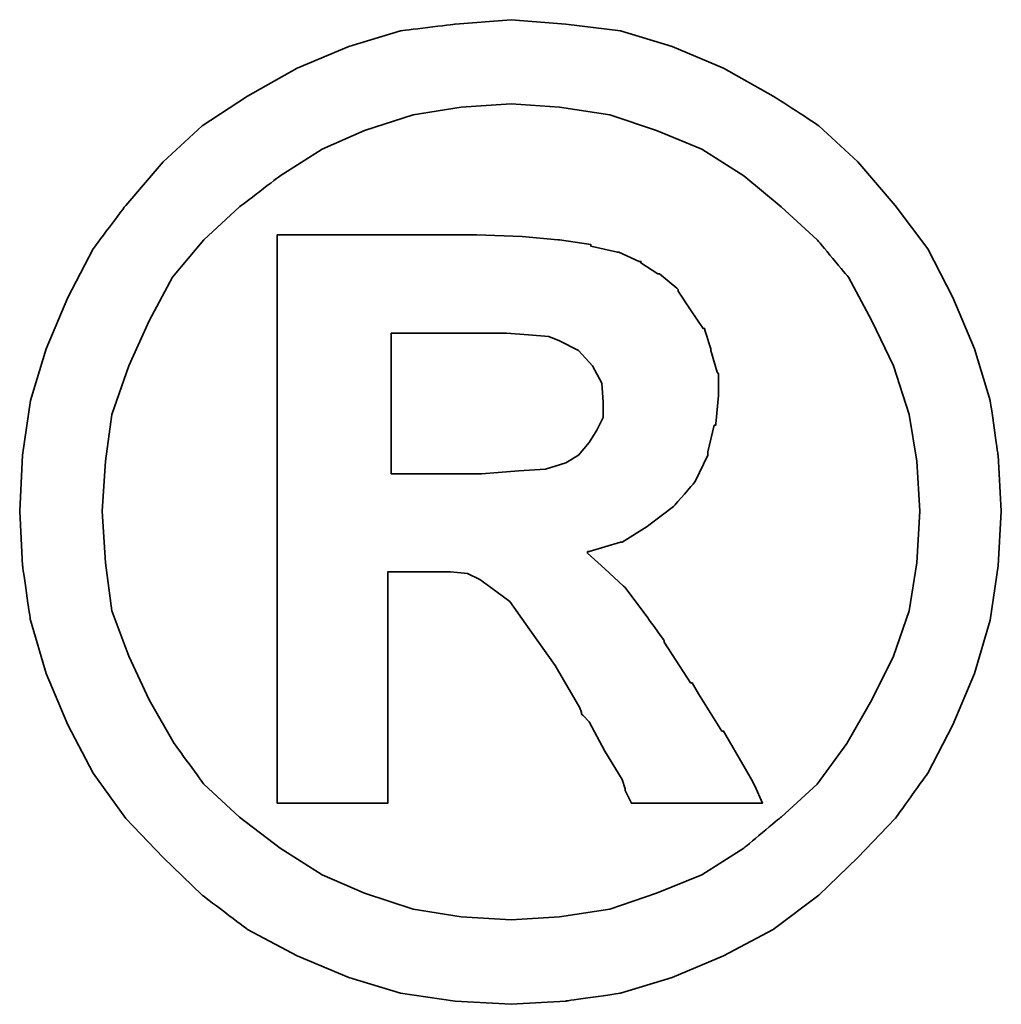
# Model space of a CAD drawing. Extents: x 0 to 906, y -19 to 705.
# Tile 53 of 55: x 259.52 to 260.7, y 101.32 to 102.5. Entities that reach past the tile are written whole.
import ezdxf

# ---------------------------------------------------------------- set-up
doc = ezdxf.new("R2010")
doc.units = 0
doc.header["$LTSCALE"] = 2
doc.header["$MEASUREMENT"] = 0
doc.layers.add('DIM', color=4, linetype='Continuous')
doc.layers.add('layer 1', color=7, linetype='Continuous')

# ---------------------------------------------------------------- blocks, each defined once
blk = doc.blocks.new('TBI MOTION logo(完整正式版)')
at = {"layer": 'layer 1', "color": 22, "lineweight": 35}
for points, knots in [([(81.20634, 4.98624), (81.20634, 4.98624), (81.18649, 5.32862), (81.18649, 5.32862), (81.18649, 5.32862), (81.18649, 5.32862), (81.13886, 5.66206), (81.13886, 5.66206), (81.13886, 5.66206), (81.13886, 5.66206), (81.04359, 5.97764), (81.04359, 5.97764), (81.04359, 5.97764), (81.04359, 5.97764), (80.91061, 6.29124), (80.91061, 6.29124), (80.91061, 6.29124), (80.91061, 6.29124), (80.75778, 6.58697), (80.75778, 6.58697), (80.75778, 6.58697), (80.75778, 6.58697), (80.5593, 6.85294), (80.5593, 6.85294), (80.5593, 6.85294), (80.5593, 6.85294), (80.33105, 7.1189), (80.33105, 7.1189), (80.33105, 7.1189), (80.33105, 7.1189), (80.09287, 7.33921), (80.09287, 7.33921), (80.09287, 7.33921), (80.09287, 7.33921), (79.815, 7.51982), (79.815, 7.51982), (79.815, 7.51982), (79.815, 7.51982), (79.51133, 7.69051), (79.51133, 7.69051), (79.51133, 7.69051), (79.51133, 7.69051), (79.19773, 7.8235), (79.19773, 7.8235), (79.19773, 7.8235), (79.19773, 7.8235), (78.88215, 7.91877), (78.88215, 7.91877), (78.88215, 7.91877), (78.88215, 7.91877), (78.54871, 7.95846), (78.54871, 7.95846), (78.54871, 7.95846), (78.54871, 7.95846), (78.21526, 7.98625), (78.21526, 7.98625), (78.21526, 7.98625), (78.21526, 7.98625), (77.87388, 7.95846), (77.87388, 7.95846), (77.87388, 7.95846), (77.87388, 7.95846), (77.54044, 7.91877), (77.54044, 7.91877), (77.54044, 7.91877), (77.54044, 7.91877), (77.22485, 7.8235), (77.22485, 7.8235), (77.22485, 7.8235), (77.22485, 7.8235), (76.91027, 7.69051), (76.91027, 7.69051), (76.91027, 7.69051), (76.91027, 7.69051), (76.6056, 7.51982), (76.6056, 7.51982), (76.6056, 7.51982), (76.6056, 7.51982), (76.32972, 7.33921), (76.32972, 7.33921), (76.32972, 7.33921), (76.32972, 7.33921), (76.09154, 7.1189), (76.09154, 7.1189), (76.09154, 7.1189), (76.09154, 7.1189), (75.86329, 6.85294), (75.86329, 6.85294), (75.86329, 6.85294), (75.86329, 6.85294), (75.66382, 6.58697), (75.66382, 6.58697), (75.66382, 6.58697), (75.66382, 6.58697), (75.51099, 6.29124), (75.51099, 6.29124), (75.51099, 6.29124), (75.51099, 6.29124), (75.37702, 5.97764), (75.37702, 5.97764), (75.37702, 5.97764), (75.37702, 5.97764), (75.28175, 5.66206), (75.28175, 5.66206), (75.28175, 5.66206), (75.28175, 5.66206), (75.23411, 5.32862), (75.23411, 5.32862), (75.23411, 5.32862), (75.23411, 5.32862), (75.21625, 4.98624), (75.21625, 4.98624), (75.21625, 4.98624), (75.21625, 4.98624), (75.23411, 4.6528), (75.23411, 4.6528), (75.23411, 4.6528), (75.23411, 4.6528), (75.28175, 4.32035), (75.28175, 4.32035), (75.28175, 4.32035), (75.28175, 4.32035), (75.37702, 3.99583), (75.37702, 3.99583), (75.37702, 3.99583), (75.37702, 3.99583), (75.51099, 3.68224), (75.51099, 3.68224), (75.51099, 3.68224), (75.51099, 3.68224), (75.66382, 3.38749), (75.66382, 3.38749), (75.66382, 3.38749), (75.66382, 3.38749), (75.86329, 3.10963), (75.86329, 3.10963), (75.86329, 3.10963), (75.86329, 3.10963), (76.09154, 2.87145), (76.09154, 2.87145), (76.09154, 2.87145), (76.09154, 2.87145), (76.32972, 2.6432), (76.32972, 2.6432), (76.32972, 2.6432), (76.32972, 2.6432), (76.6056, 2.43381), (76.6056, 2.43381), (76.6056, 2.43381), (76.6056, 2.43381), (76.91027, 2.27205), (76.91027, 2.27205), (76.91027, 2.27205), (76.91027, 2.27205), (77.22485, 2.13906), (77.22485, 2.13906), (77.22485, 2.13906), (77.22485, 2.13906), (77.54044, 2.0438), (77.54044, 2.0438), (77.54044, 2.0438), (77.54044, 2.0438), (77.87388, 1.99616), (77.87388, 1.99616), (77.87388, 1.99616), (77.87388, 1.99616), (78.21526, 1.97631), (78.21526, 1.97631), (78.21526, 1.97631), (78.21526, 1.97631), (78.54871, 1.99616), (78.54871, 1.99616), (78.54871, 1.99616), (78.54871, 1.99616), (78.88215, 2.0438), (78.88215, 2.0438), (78.88215, 2.0438), (78.88215, 2.0438), (79.19773, 2.13906), (79.19773, 2.13906), (79.19773, 2.13906), (79.19773, 2.13906), (79.51133, 2.27205), (79.51133, 2.27205), (79.51133, 2.27205), (79.51133, 2.27205), (79.815, 2.43381), (79.815, 2.43381), (79.815, 2.43381), (79.815, 2.43381), (80.09287, 2.6432), (80.09287, 2.6432), (80.09287, 2.6432), (80.09287, 2.6432), (80.33105, 2.87145), (80.33105, 2.87145), (80.33105, 2.87145), (80.33105, 2.87145), (80.5593, 3.10963), (80.5593, 3.10963), (80.5593, 3.10963), (80.5593, 3.10963), (80.75778, 3.38749), (80.75778, 3.38749), (80.75778, 3.38749), (80.75778, 3.38749), (80.91061, 3.68224), (80.91061, 3.68224), (80.91061, 3.68224), (80.91061, 3.68224), (81.04359, 3.99583), (81.04359, 3.99583), (81.04359, 3.99583), (81.04359, 3.99583), (81.13886, 4.32035), (81.13886, 4.32035), (81.13886, 4.32035), (81.13886, 4.32035), (81.18649, 4.6528), (81.18649, 4.6528), (81.18649, 4.6528), (81.18649, 4.6528), (81.20634, 4.98624), (81.20634, 4.98624)], [0, 0, 0, 0, 0.0178571, 0.0178571, 0.0178571, 0.0178572, 0.0357143, 0.0357143, 0.0357143, 0.0357143, 0.0535714, 0.0535714, 0.0535714, 0.0535714, 0.0714286, 0.0714286, 0.0714286, 0.0714286, 0.0892857, 0.0892857, 0.0892857, 0.0892857, 0.1071429, 0.1071429, 0.1071429, 0.1071429, 0.125, 0.125, 0.125, 0.125, 0.1428571, 0.1428571, 0.1428571, 0.1428572, 0.1607143, 0.1607143, 0.1607143, 0.1607143, 0.1785714, 0.1785714, 0.1785714, 0.1785714, 0.1964286, 0.1964286, 0.1964286, 0.1964286, 0.2142857, 0.2142857, 0.2142857, 0.2142857, 0.2321429, 0.2321429, 0.2321429, 0.2321429, 0.25, 0.25, 0.25, 0.25, 0.2678571, 0.2678571, 0.2678571, 0.2678572, 0.2857143, 0.2857143, 0.2857143, 0.2857143, 0.3035714, 0.3035714, 0.3035714, 0.3035714, 0.3214286, 0.3214286, 0.3214286, 0.3214286, 0.3392857, 0.3392857, 0.3392857, 0.3392857, 0.3571429, 0.3571429, 0.3571429, 0.3571429, 0.375, 0.375, 0.375, 0.375, 0.3928571, 0.3928571, 0.3928571, 0.3928572, 0.4107143, 0.4107143, 0.4107143, 0.4107143, 0.4285714, 0.4285714, 0.4285714, 0.4285714, 0.4464286, 0.4464286, 0.4464286, 0.4464286, 0.4642857, 0.4642857, 0.4642857, 0.4642857, 0.4821429, 0.4821429, 0.4821429, 0.4821429, 0.5, 0.5, 0.5, 0.5, 0.5178571, 0.5178571, 0.5178571, 0.5178572, 0.5357143, 0.5357143, 0.5357143, 0.5357143, 0.5535714, 0.5535714, 0.5535714, 0.5535714, 0.5714286, 0.5714286, 0.5714286, 0.5714286, 0.5892857, 0.5892857, 0.5892857, 0.5892857, 0.6071429, 0.6071429, 0.6071429, 0.6071429, 0.625, 0.625, 0.625, 0.625, 0.6428571, 0.6428571, 0.6428571, 0.6428572, 0.6607143, 0.6607143, 0.6607143, 0.6607143, 0.6785714, 0.6785714, 0.6785714, 0.6785714, 0.6964286, 0.6964286, 0.6964286, 0.6964286, 0.7142857, 0.7142857, 0.7142857, 0.7142857, 0.7321429, 0.7321429, 0.7321429, 0.7321429, 0.75, 0.75, 0.75, 0.75, 0.7678571, 0.7678571, 0.7678571, 0.7678572, 0.7857143, 0.7857143, 0.7857143, 0.7857143, 0.8035714, 0.8035714, 0.8035714, 0.8035714, 0.8214286, 0.8214286, 0.8214286, 0.8214286, 0.8392857, 0.8392857, 0.8392857, 0.8392857, 0.8571429, 0.8571429, 0.8571429, 0.8571429, 0.875, 0.875, 0.875, 0.875, 0.8928571, 0.8928571, 0.8928571, 0.8928572, 0.9107143, 0.9107143, 0.9107143, 0.9107143, 0.9285714, 0.9285714, 0.9285714, 0.9285714, 0.9464286, 0.9464286, 0.9464286, 0.9464286, 0.9642857, 0.9642857, 0.9642857, 0.9642857, 0.9821429, 0.9821429, 0.9821429, 0.9821429, 1, 1, 1, 1]), ([(80.71014, 4.98624), (80.71014, 4.98624), (80.69129, 5.29091), (80.69129, 5.29091), (80.69129, 5.29091), (80.69129, 5.29091), (80.64464, 5.57672), (80.64464, 5.57672), (80.64464, 5.57672), (80.64464, 5.57672), (80.54937, 5.87245), (80.54937, 5.87245), (80.54937, 5.87245), (80.54937, 5.87245), (80.41639, 6.14833), (80.41639, 6.14833), (80.41639, 6.14833), (80.41639, 6.14833), (80.27349, 6.41429), (80.27349, 6.41429), (80.27349, 6.41429), (80.27349, 6.41429), (80.08295, 6.64255), (80.08295, 6.64255), (80.08295, 6.64255), (80.08295, 6.64255), (79.86264, 6.84301), (79.86264, 6.84301), (79.86264, 6.84301), (79.86264, 6.84301), (79.63439, 7.03355), (79.63439, 7.03355), (79.63439, 7.03355), (79.63439, 7.03355), (79.37835, 7.1963), (79.37835, 7.1963), (79.37835, 7.1963), (79.37835, 7.1963), (79.10246, 7.30944), (79.10246, 7.30944), (79.10246, 7.30944), (79.10246, 7.30944), (78.81665, 7.40471), (78.81665, 7.40471), (78.81665, 7.40471), (78.81665, 7.40471), (78.511, 7.45234), (78.511, 7.45234), (78.511, 7.45234), (78.511, 7.45234), (78.21526, 7.47219), (78.21526, 7.47219), (78.21526, 7.47219), (78.21526, 7.47219), (77.9106, 7.45234), (77.9106, 7.45234), (77.9106, 7.45234), (77.9106, 7.45234), (77.61685, 7.40471), (77.61685, 7.40471), (77.61685, 7.40471), (77.61685, 7.40471), (77.32012, 7.30944), (77.32012, 7.30944), (77.32012, 7.30944), (77.32012, 7.30944), (77.06309, 7.1963), (77.06309, 7.1963), (77.06309, 7.1963), (77.06309, 7.1963), (76.80606, 7.03355), (76.80606, 7.03355), (76.80606, 7.03355), (76.80606, 7.03355), (76.55797, 6.84301), (76.55797, 6.84301), (76.55797, 6.84301), (76.55797, 6.84301), (76.34063, 6.64255), (76.34063, 6.64255), (76.34063, 6.64255), (76.34063, 6.64255), (76.1491, 6.41429), (76.1491, 6.41429), (76.1491, 6.41429), (76.1491, 6.41429), (76.0062, 6.14833), (76.0062, 6.14833), (76.0062, 6.14833), (76.0062, 6.14833), (75.88314, 5.87245), (75.88314, 5.87245), (75.88314, 5.87245), (75.88314, 5.87245), (75.77794, 5.57672), (75.77794, 5.57672), (75.77794, 5.57672), (75.77794, 5.57672), (75.73924, 5.29091), (75.73924, 5.29091), (75.73924, 5.29091), (75.73924, 5.29091), (75.72039, 4.98624), (75.72039, 4.98624), (75.72039, 4.98624), (75.72039, 4.98624), (75.73924, 4.67165), (75.73924, 4.67165), (75.73924, 4.67165), (75.73924, 4.67165), (75.77794, 4.37791), (75.77794, 4.37791), (75.77794, 4.37791), (75.77794, 4.37791), (75.88314, 4.10102), (75.88314, 4.10102), (75.88314, 4.10102), (75.88314, 4.10102), (76.0062, 3.83407), (76.0062, 3.83407), (76.0062, 3.83407), (76.0062, 3.83407), (76.15902, 3.56811), (76.15902, 3.56811), (76.15902, 3.56811), (76.15902, 3.56811), (76.34063, 3.32001), (76.34063, 3.32001), (76.34063, 3.32001), (76.34063, 3.32001), (76.55797, 3.11955), (76.55797, 3.11955), (76.55797, 3.11955), (76.55797, 3.11955), (76.80606, 2.92901), (76.80606, 2.92901), (76.80606, 2.92901), (76.80606, 2.92901), (77.06309, 2.76725), (77.06309, 2.76725), (77.06309, 2.76725), (77.06309, 2.76725), (77.32012, 2.65412), (77.32012, 2.65412), (77.32012, 2.65412), (77.32012, 2.65412), (77.61685, 2.55786), (77.61685, 2.55786), (77.61685, 2.55786), (77.61685, 2.55786), (77.9106, 2.51022), (77.9106, 2.51022), (77.9106, 2.51022), (77.9106, 2.51022), (78.21526, 2.49137), (78.21526, 2.49137), (78.21526, 2.49137), (78.21526, 2.49137), (78.511, 2.51022), (78.511, 2.51022), (78.511, 2.51022), (78.511, 2.51022), (78.81665, 2.55786), (78.81665, 2.55786), (78.81665, 2.55786), (78.81665, 2.55786), (79.10246, 2.65412), (79.10246, 2.65412), (79.10246, 2.65412), (79.10246, 2.65412), (79.37835, 2.76725), (79.37835, 2.76725), (79.37835, 2.76725), (79.37835, 2.76725), (79.63439, 2.92901), (79.63439, 2.92901), (79.63439, 2.92901), (79.63439, 2.92901), (79.86264, 3.11955), (79.86264, 3.11955), (79.86264, 3.11955), (79.86264, 3.11955), (80.08295, 3.32001), (80.08295, 3.32001), (80.08295, 3.32001), (80.08295, 3.32001), (80.26356, 3.56811), (80.26356, 3.56811), (80.26356, 3.56811), (80.26356, 3.56811), (80.41639, 3.83407), (80.41639, 3.83407), (80.41639, 3.83407), (80.41639, 3.83407), (80.54937, 4.10102), (80.54937, 4.10102), (80.54937, 4.10102), (80.54937, 4.10102), (80.64464, 4.37791), (80.64464, 4.37791), (80.64464, 4.37791), (80.64464, 4.37791), (80.69129, 4.67165), (80.69129, 4.67165), (80.69129, 4.67165), (80.69129, 4.67165), (80.71014, 4.98624), (80.71014, 4.98624)], [0, 0, 0, 0, 0.0192308, 0.0192308, 0.0192308, 0.0192308, 0.0384615, 0.0384615, 0.0384615, 0.0384615, 0.0576923, 0.0576923, 0.0576923, 0.0576923, 0.0769231, 0.0769231, 0.0769231, 0.0769231, 0.0961538, 0.0961538, 0.0961538, 0.0961539, 0.1153846, 0.1153846, 0.1153846, 0.1153846, 0.1346154, 0.1346154, 0.1346154, 0.1346154, 0.1538462, 0.1538462, 0.1538462, 0.1538462, 0.1730769, 0.1730769, 0.1730769, 0.1730769, 0.1923077, 0.1923077, 0.1923077, 0.1923077, 0.2115385, 0.2115385, 0.2115385, 0.2115385, 0.2307692, 0.2307692, 0.2307692, 0.2307692, 0.25, 0.25, 0.25, 0.25, 0.2692308, 0.2692308, 0.2692308, 0.2692308, 0.2884615, 0.2884615, 0.2884615, 0.2884615, 0.3076923, 0.3076923, 0.3076923, 0.3076923, 0.3269231, 0.3269231, 0.3269231, 0.3269231, 0.3461538, 0.3461538, 0.3461538, 0.3461539, 0.3653846, 0.3653846, 0.3653846, 0.3653846, 0.3846154, 0.3846154, 0.3846154, 0.3846154, 0.4038462, 0.4038462, 0.4038462, 0.4038462, 0.4230769, 0.4230769, 0.4230769, 0.4230769, 0.4423077, 0.4423077, 0.4423077, 0.4423077, 0.4615385, 0.4615385, 0.4615385, 0.4615385, 0.4807692, 0.4807692, 0.4807692, 0.4807692, 0.5, 0.5, 0.5, 0.5, 0.5192308, 0.5192308, 0.5192308, 0.5192308, 0.5384615, 0.5384615, 0.5384615, 0.5384615, 0.5576923, 0.5576923, 0.5576923, 0.5576923, 0.5769231, 0.5769231, 0.5769231, 0.5769231, 0.5961538, 0.5961538, 0.5961538, 0.5961539, 0.6153846, 0.6153846, 0.6153846, 0.6153846, 0.6346154, 0.6346154, 0.6346154, 0.6346154, 0.6538462, 0.6538462, 0.6538462, 0.6538462, 0.6730769, 0.6730769, 0.6730769, 0.6730769, 0.6923077, 0.6923077, 0.6923077, 0.6923077, 0.7115385, 0.7115385, 0.7115385, 0.7115385, 0.7307692, 0.7307692, 0.7307692, 0.7307692, 0.75, 0.75, 0.75, 0.75, 0.7692308, 0.7692308, 0.7692308, 0.7692308, 0.7884615, 0.7884615, 0.7884615, 0.7884615, 0.8076923, 0.8076923, 0.8076923, 0.8076923, 0.8269231, 0.8269231, 0.8269231, 0.8269231, 0.8461538, 0.8461538, 0.8461538, 0.8461539, 0.8653846, 0.8653846, 0.8653846, 0.8653846, 0.8846154, 0.8846154, 0.8846154, 0.8846154, 0.9038462, 0.9038462, 0.9038462, 0.9038462, 0.9230769, 0.9230769, 0.9230769, 0.9230769, 0.9423077, 0.9423077, 0.9423077, 0.9423077, 0.9615385, 0.9615385, 0.9615385, 0.9615385, 0.9807692, 0.9807692, 0.9807692, 0.9807692, 1, 1, 1, 1]), ([(76.78721, 3.2823), (76.78721, 3.2823), (76.78721, 3.32001), (76.78721, 3.32001), (76.78721, 3.32001), (76.78721, 3.32001), (76.78721, 3.42422), (76.78721, 3.42422), (76.78721, 3.42422), (76.78721, 3.42422), (76.78721, 3.59689), (76.78721, 3.59689), (76.78721, 3.59689), (76.78721, 3.59689), (76.78721, 3.80529), (76.78721, 3.80529), (76.78721, 3.80529), (76.78721, 3.80529), (76.78721, 4.0524), (76.78721, 4.0524), (76.78721, 4.0524), (76.78721, 4.0524), (76.78721, 4.32035), (76.78721, 4.32035), (76.78721, 4.32035), (76.78721, 4.32035), (76.78721, 4.92868), (76.78721, 4.92868), (76.78721, 4.92868), (76.78721, 4.92868), (76.78721, 5.53801), (76.78721, 5.53801), (76.78721, 5.53801), (76.78721, 5.53801), (76.78721, 5.82482), (76.78721, 5.82482), (76.78721, 5.82482), (76.78721, 5.82482), (76.78721, 6.07291), (76.78721, 6.07291), (76.78721, 6.07291), (76.78721, 6.07291), (76.78721, 6.30017), (76.78721, 6.30017), (76.78721, 6.30017), (76.78721, 6.30017), (76.78721, 6.45399), (76.78721, 6.45399), (76.78721, 6.45399), (76.78721, 6.45399), (76.78721, 6.5572), (76.78721, 6.5572), (76.78721, 6.5572), (76.78721, 6.5572), (76.78721, 6.59689), (76.78721, 6.59689), (76.78721, 6.59689), (76.78721, 6.59689), (76.78721, 6.67232), (76.78721, 6.67232), (76.78721, 6.67232), (76.78721, 6.67232), (76.8537, 6.67232), (76.8537, 6.67232), (76.8537, 6.67232), (76.8537, 6.67232), (76.87355, 6.67232), (76.87355, 6.67232), (76.87355, 6.67232), (76.87355, 6.67232), (76.91027, 6.67232), (76.91027, 6.67232), (76.91027, 6.67232), (76.91027, 6.67232), (77.04424, 6.67232), (77.04424, 6.67232), (77.04424, 6.67232), (77.04424, 6.67232), (77.22485, 6.67232), (77.22485, 6.67232), (77.22485, 6.67232), (77.22485, 6.67232), (77.43524, 6.67232), (77.43524, 6.67232), (77.43524, 6.67232), (77.43524, 6.67232), (77.65357, 6.67232), (77.65357, 6.67232), (77.65357, 6.67232), (77.65357, 6.67232), (77.82625, 6.67232), (77.82625, 6.67232), (77.82625, 6.67232), (77.82625, 6.67232), (77.94037, 6.67232), (77.94037, 6.67232), (77.94037, 6.67232), (77.94037, 6.67232), (77.97709, 6.67232), (77.97709, 6.67232), (77.97709, 6.67232), (77.97709, 6.67232), (77.99694, 6.67232), (77.99694, 6.67232), (77.99694, 6.67232), (77.99694, 6.67232), (78.00686, 6.67232), (78.00686, 6.67232), (78.00686, 6.67232), (78.00686, 6.67232), (78.28275, 6.6624), (78.28275, 6.6624), (78.28275, 6.6624), (78.28275, 6.6624), (78.50107, 6.64255), (78.50107, 6.64255), (78.50107, 6.64255), (78.50107, 6.64255), (78.511, 6.64255), (78.511, 6.64255), (78.511, 6.64255), (78.511, 6.64255), (78.70154, 6.61476), (78.70154, 6.61476), (78.70154, 6.61476), (78.70154, 6.61476), (78.70154, 6.60483), (78.70154, 6.60483), (78.70154, 6.60483), (78.70154, 6.60483), (78.86429, 6.56713), (78.86429, 6.56713), (78.86429, 6.56713), (78.86429, 6.56713), (78.87223, 6.56713), (78.87223, 6.56713), (78.87223, 6.56713), (78.87223, 6.56713), (78.99727, 6.51056), (78.99727, 6.51056), (78.99727, 6.51056), (78.99727, 6.51056), (79.00719, 6.51056), (79.00719, 6.51056), (79.00719, 6.51056), (79.00719, 6.51056), (79.00719, 6.50162), (79.00719, 6.50162), (79.00719, 6.50162), (79.00719, 6.50162), (79.1104, 6.43415), (79.1104, 6.43415), (79.1104, 6.43415), (79.1104, 6.43415), (79.12132, 6.43415), (79.12132, 6.43415), (79.12132, 6.43415), (79.12132, 6.43415), (79.22552, 6.34781), (79.22552, 6.34781), (79.22552, 6.34781), (79.22552, 6.34781), (79.23544, 6.33888), (79.23544, 6.33888), (79.23544, 6.33888), (79.23544, 6.33888), (79.23544, 6.32895), (79.23544, 6.32895), (79.23544, 6.32895), (79.23544, 6.32895), (79.31087, 6.21483), (79.31087, 6.21483), (79.31087, 6.21483), (79.31087, 6.21483), (79.38629, 6.1007), (79.38629, 6.1007), (79.38629, 6.1007), (79.38629, 6.1007), (79.3972, 6.1007), (79.3972, 6.1007), (79.3972, 6.1007), (79.3972, 6.1007), (79.3972, 6.09078), (79.3972, 6.09078), (79.3972, 6.09078), (79.3972, 6.09078), (79.43392, 5.97764), (79.43392, 5.97764), (79.43392, 5.97764), (79.43392, 5.97764), (79.43392, 5.96772), (79.43392, 5.96772), (79.43392, 5.96772), (79.43392, 5.96772), (79.47362, 5.83474), (79.47362, 5.83474), (79.47362, 5.83474), (79.47362, 5.83474), (79.48156, 5.82482), (79.48156, 5.82482), (79.48156, 5.82482), (79.48156, 5.82482), (79.48156, 5.69977), (79.48156, 5.69977), (79.48156, 5.69977), (79.48156, 5.69977), (79.48156, 5.69183), (79.48156, 5.69183), (79.48156, 5.69183), (79.48156, 5.69183), (79.4637, 5.51915), (79.4637, 5.51915), (79.4637, 5.51915), (79.4637, 5.51915), (79.4637, 5.51122), (79.4637, 5.51122), (79.4637, 5.51122), (79.4637, 5.51122), (79.45377, 5.51122), (79.45377, 5.51122), (79.45377, 5.51122), (79.45377, 5.51122), (79.41507, 5.34847), (79.41507, 5.34847), (79.41507, 5.34847), (79.41507, 5.34847), (79.41507, 5.33854), (79.41507, 5.33854), (79.41507, 5.33854), (79.41507, 5.33854), (79.41507, 5.32862), (79.41507, 5.32862), (79.41507, 5.32862), (79.41507, 5.32862), (79.33865, 5.16785), (79.33865, 5.16785), (79.33865, 5.16785), (79.33865, 5.16785), (79.33071, 5.15693), (79.33071, 5.15693), (79.33071, 5.15693), (79.33071, 5.15693), (79.2156, 5.02495), (79.2156, 5.02495), (79.2156, 5.02495), (79.2156, 5.02495), (79.20567, 5.01502), (79.20567, 5.01502), (79.20567, 5.01502), (79.20567, 5.01502), (79.05483, 4.89991), (79.05483, 4.89991), (79.05483, 4.89991), (79.05483, 4.89991), (79.04491, 4.89197), (79.04491, 4.89197), (79.04491, 4.89197), (79.04491, 4.89197), (78.89208, 4.7967), (78.89208, 4.7967), (78.89208, 4.7967), (78.89208, 4.7967), (78.88215, 4.7967), (78.88215, 4.7967), (78.88215, 4.7967), (78.88215, 4.7967), (78.69161, 4.73913), (78.69161, 4.73913), (78.69161, 4.73913), (78.69161, 4.73913), (78.68169, 4.73913), (78.68169, 4.73913), (78.68169, 4.73913), (78.68169, 4.73913), (78.68169, 4.72921), (78.68169, 4.72921), (78.68169, 4.72921), (78.68169, 4.72921), (78.78688, 4.63394), (78.78688, 4.63394), (78.78688, 4.63394), (78.78688, 4.63394), (78.902, 4.52875), (78.902, 4.52875), (78.902, 4.52875), (78.902, 4.52875), (78.91093, 4.52081), (78.91093, 4.52081), (78.91093, 4.52081), (78.91093, 4.52081), (79.02506, 4.36798), (79.02506, 4.36798), (79.02506, 4.36798), (79.02506, 4.36798), (79.1501, 4.1953), (79.1501, 4.1953), (79.1501, 4.1953), (79.1501, 4.1953), (79.1501, 4.18736), (79.1501, 4.18736), (79.1501, 4.18736), (79.1501, 4.18736), (79.29201, 3.96705), (79.29201, 3.96705), (79.29201, 3.96705), (79.29201, 3.96705), (79.31087, 3.93828), (79.31087, 3.93828), (79.31087, 3.93828), (79.31087, 3.93828), (79.32079, 3.93828), (79.32079, 3.93828), (79.32079, 3.93828), (79.32079, 3.93828), (79.3585, 3.87178), (79.3585, 3.87178), (79.3585, 3.87178), (79.3585, 3.87178), (79.50141, 3.64353), (79.50141, 3.64353), (79.50141, 3.64353), (79.50141, 3.64353), (79.51133, 3.64353), (79.51133, 3.64353), (79.51133, 3.64353), (79.51133, 3.64353), (79.64431, 3.41528), (79.64431, 3.41528), (79.64431, 3.41528), (79.64431, 3.41528), (79.68202, 3.3478), (79.68202, 3.3478), (79.68202, 3.3478), (79.68202, 3.3478), (79.70187, 3.31009), (79.70187, 3.31009), (79.70187, 3.31009), (79.70187, 3.31009), (79.7495, 3.2049), (79.7495, 3.2049), (79.7495, 3.2049), (79.7495, 3.2049), (79.64431, 3.2049), (79.64431, 3.2049), (79.64431, 3.2049), (79.64431, 3.2049), (79.62546, 3.2049), (79.62546, 3.2049), (79.62546, 3.2049), (79.62546, 3.2049), (79.53912, 3.2049), (79.53912, 3.2049), (79.53912, 3.2049), (79.53912, 3.2049), (79.31087, 3.2049), (79.31087, 3.2049), (79.31087, 3.2049), (79.31087, 3.2049), (79.08262, 3.2049), (79.08262, 3.2049), (79.08262, 3.2049), (79.08262, 3.2049), (79.00719, 3.2049), (79.00719, 3.2049), (79.00719, 3.2049), (79.00719, 3.2049), (78.98735, 3.2049), (78.98735, 3.2049), (78.98735, 3.2049), (78.98735, 3.2049), (78.94964, 3.2049), (78.94964, 3.2049), (78.94964, 3.2049), (78.94964, 3.2049), (78.92979, 3.24459), (78.92979, 3.24459), (78.92979, 3.24459), (78.92979, 3.24459), (78.91093, 3.2823), (78.91093, 3.2823), (78.91093, 3.2823), (78.91093, 3.2823), (78.91093, 3.29223), (78.91093, 3.29223), (78.91093, 3.29223), (78.91093, 3.29223), (78.89208, 3.3478), (78.89208, 3.3478), (78.89208, 3.3478), (78.89208, 3.3478), (78.78688, 3.52048), (78.78688, 3.52048), (78.78688, 3.52048), (78.78688, 3.52048), (78.69161, 3.7001), (78.69161, 3.7001), (78.69161, 3.7001), (78.69161, 3.7001), (78.6539, 3.7388), (78.6539, 3.7388), (78.6539, 3.7388), (78.6539, 3.7388), (78.64398, 3.74873), (78.64398, 3.74873), (78.64398, 3.74873), (78.64398, 3.74873), (78.64398, 3.75766), (78.64398, 3.75766), (78.64398, 3.75766), (78.64398, 3.75766), (78.63405, 3.78644), (78.63405, 3.78644), (78.63405, 3.78644), (78.63405, 3.78644), (78.48321, 4.04347), (78.48321, 4.04347), (78.48321, 4.04347), (78.48321, 4.04347), (78.33038, 4.2618), (78.33038, 4.2618), (78.33038, 4.2618), (78.33038, 4.2618), (78.20732, 4.43447), (78.20732, 4.43447), (78.20732, 4.43447), (78.20732, 4.43447), (78.09221, 4.52081), (78.09221, 4.52081), (78.09221, 4.52081), (78.09221, 4.52081), (78.02472, 4.56845), (78.02472, 4.56845), (78.02472, 4.56845), (78.02472, 4.56845), (77.9493, 4.60616), (77.9493, 4.60616), (77.9493, 4.60616), (77.9493, 4.60616), (77.8451, 4.61608), (77.8451, 4.61608), (77.8451, 4.61608), (77.8451, 4.61608), (77.71113, 4.61608), (77.71113, 4.61608), (77.71113, 4.61608), (77.71113, 4.61608), (77.69128, 4.61608), (77.69128, 4.61608), (77.69128, 4.61608), (77.69128, 4.61608), (77.67342, 4.61608), (77.67342, 4.61608), (77.67342, 4.61608), (77.67342, 4.61608), (77.5583, 4.61608), (77.5583, 4.61608), (77.5583, 4.61608), (77.5583, 4.61608), (77.46303, 4.61608), (77.46303, 4.61608), (77.46303, 4.61608), (77.46303, 4.61608), (77.46303, 4.54761), (77.46303, 4.54761), (77.46303, 4.54761), (77.46303, 4.54761), (77.46303, 4.47318), (77.46303, 4.47318), (77.46303, 4.47318), (77.46303, 4.47318), (77.46303, 4.24294), (77.46303, 4.24294), (77.46303, 4.24294), (77.46303, 4.24294), (77.46303, 3.99583), (77.46303, 3.99583), (77.46303, 3.99583), (77.46303, 3.99583), (77.46303, 3.72888), (77.46303, 3.72888), (77.46303, 3.72888), (77.46303, 3.72888), (77.46303, 3.51055), (77.46303, 3.51055), (77.46303, 3.51055), (77.46303, 3.51055), (77.46303, 3.42422), (77.46303, 3.42422), (77.46303, 3.42422), (77.46303, 3.42422), (77.46303, 3.35773), (77.46303, 3.35773), (77.46303, 3.35773), (77.46303, 3.35773), (77.46303, 3.30017), (77.46303, 3.30017), (77.46303, 3.30017), (77.46303, 3.30017), (77.46303, 3.2823), (77.46303, 3.2823), (77.46303, 3.2823), (77.46303, 3.2823), (77.46303, 3.2049), (77.46303, 3.2049), (77.46303, 3.2049), (77.46303, 3.2049), (77.39753, 3.2049), (77.39753, 3.2049), (77.39753, 3.2049), (77.39753, 3.2049), (77.37768, 3.2049), (77.37768, 3.2049), (77.37768, 3.2049), (77.37768, 3.2049), (77.32012, 3.2049), (77.32012, 3.2049), (77.32012, 3.2049), (77.32012, 3.2049), (77.12165, 3.2049), (77.12165, 3.2049), (77.12165, 3.2049), (77.12165, 3.2049), (76.94897, 3.2049), (76.94897, 3.2049), (76.94897, 3.2049), (76.94897, 3.2049), (76.8924, 3.2049), (76.8924, 3.2049), (76.8924, 3.2049), (76.8924, 3.2049), (76.8537, 3.2049), (76.8537, 3.2049), (76.8537, 3.2049), (76.8537, 3.2049), (76.78721, 3.2049), (76.78721, 3.2049), (76.78721, 3.2049), (76.78721, 3.2049), (76.78721, 3.2823), (76.78721, 3.2823)], [0, 0, 0, 0, 0.0074074, 0.0074074, 0.0074074, 0.0074074, 0.0148148, 0.0148148, 0.0148148, 0.0148148, 0.0222222, 0.0222222, 0.0222222, 0.0222222, 0.0296296, 0.0296296, 0.0296296, 0.0296296, 0.037037, 0.037037, 0.037037, 0.037037, 0.0444444, 0.0444444, 0.0444444, 0.0444445, 0.0518519, 0.0518519, 0.0518519, 0.0518519, 0.0592593, 0.0592593, 0.0592593, 0.0592593, 0.0666667, 0.0666667, 0.0666667, 0.0666667, 0.0740741, 0.0740741, 0.0740741, 0.0740741, 0.0814815, 0.0814815, 0.0814815, 0.0814815, 0.0888889, 0.0888889, 0.0888889, 0.0888889, 0.0962963, 0.0962963, 0.0962963, 0.0962963, 0.1037037, 0.1037037, 0.1037037, 0.1037037, 0.1111111, 0.1111111, 0.1111111, 0.1111111, 0.1185185, 0.1185185, 0.1185185, 0.1185185, 0.1259259, 0.1259259, 0.1259259, 0.1259259, 0.1333333, 0.1333333, 0.1333333, 0.1333333, 0.1407407, 0.1407407, 0.1407407, 0.1407408, 0.1481481, 0.1481481, 0.1481481, 0.1481482, 0.1555556, 0.1555556, 0.1555556, 0.1555556, 0.162963, 0.162963, 0.162963, 0.162963, 0.1703704, 0.1703704, 0.1703704, 0.1703704, 0.1777778, 0.1777778, 0.1777778, 0.1777778, 0.1851852, 0.1851852, 0.1851852, 0.1851852, 0.1925926, 0.1925926, 0.1925926, 0.1925926, 0.2, 0.2, 0.2, 0.2, 0.2074074, 0.2074074, 0.2074074, 0.2074074, 0.2148148, 0.2148148, 0.2148148, 0.2148148, 0.2222222, 0.2222222, 0.2222222, 0.2222222, 0.2296296, 0.2296296, 0.2296296, 0.2296296, 0.237037, 0.237037, 0.237037, 0.237037, 0.2444444, 0.2444444, 0.2444444, 0.2444445, 0.2518519, 0.2518519, 0.2518519, 0.2518519, 0.2592593, 0.2592593, 0.2592593, 0.2592593, 0.2666667, 0.2666667, 0.2666667, 0.2666667, 0.2740741, 0.2740741, 0.2740741, 0.2740741, 0.2814815, 0.2814815, 0.2814815, 0.2814815, 0.2888889, 0.2888889, 0.2888889, 0.2888889, 0.2962963, 0.2962963, 0.2962963, 0.2962963, 0.3037037, 0.3037037, 0.3037037, 0.3037037, 0.3111111, 0.3111111, 0.3111111, 0.3111111, 0.3185185, 0.3185185, 0.3185185, 0.3185185, 0.3259259, 0.3259259, 0.3259259, 0.3259259, 0.3333333, 0.3333333, 0.3333333, 0.3333333, 0.3407407, 0.3407407, 0.3407407, 0.3407408, 0.3481481, 0.3481481, 0.3481481, 0.3481482, 0.3555556, 0.3555556, 0.3555556, 0.3555556, 0.362963, 0.362963, 0.362963, 0.362963, 0.3703704, 0.3703704, 0.3703704, 0.3703704, 0.3777778, 0.3777778, 0.3777778, 0.3777778, 0.3851852, 0.3851852, 0.3851852, 0.3851852, 0.3925926, 0.3925926, 0.3925926, 0.3925926, 0.4, 0.4, 0.4, 0.4, 0.4074074, 0.4074074, 0.4074074, 0.4074074, 0.4148148, 0.4148148, 0.4148148, 0.4148148, 0.4222222, 0.4222222, 0.4222222, 0.4222222, 0.4296296, 0.4296296, 0.4296296, 0.4296296, 0.437037, 0.437037, 0.437037, 0.437037, 0.4444444, 0.4444444, 0.4444444, 0.4444445, 0.4518519, 0.4518519, 0.4518519, 0.4518519, 0.4592593, 0.4592593, 0.4592593, 0.4592593, 0.4666667, 0.4666667, 0.4666667, 0.4666667, 0.4740741, 0.4740741, 0.4740741, 0.4740741, 0.4814815, 0.4814815, 0.4814815, 0.4814815, 0.4888889, 0.4888889, 0.4888889, 0.4888889, 0.4962963, 0.4962963, 0.4962963, 0.4962963, 0.5037037, 0.5037037, 0.5037037, 0.5037037, 0.5111111, 0.5111111, 0.5111111, 0.5111111, 0.5185185, 0.5185185, 0.5185185, 0.5185185, 0.5259259, 0.5259259, 0.5259259, 0.5259259, 0.5333333, 0.5333333, 0.5333333, 0.5333333, 0.5407407, 0.5407407, 0.5407407, 0.5407408, 0.5481481, 0.5481481, 0.5481481, 0.5481482, 0.5555556, 0.5555556, 0.5555556, 0.5555556, 0.562963, 0.562963, 0.562963, 0.562963, 0.5703704, 0.5703704, 0.5703704, 0.5703704, 0.5777778, 0.5777778, 0.5777778, 0.5777778, 0.5851852, 0.5851852, 0.5851852, 0.5851852, 0.5925926, 0.5925926, 0.5925926, 0.5925926, 0.6, 0.6, 0.6, 0.6, 0.6074074, 0.6074074, 0.6074074, 0.6074074, 0.6148148, 0.6148148, 0.6148148, 0.6148148, 0.6222222, 0.6222222, 0.6222222, 0.6222222, 0.6296296, 0.6296296, 0.6296296, 0.6296296, 0.637037, 0.637037, 0.637037, 0.637037, 0.6444444, 0.6444444, 0.6444444, 0.6444445, 0.6518519, 0.6518519, 0.6518519, 0.6518519, 0.6592593, 0.6592593, 0.6592593, 0.6592593, 0.6666667, 0.6666667, 0.6666667, 0.6666667, 0.6740741, 0.6740741, 0.6740741, 0.6740741, 0.6814815, 0.6814815, 0.6814815, 0.6814815, 0.6888889, 0.6888889, 0.6888889, 0.6888889, 0.6962963, 0.6962963, 0.6962963, 0.6962963, 0.7037037, 0.7037037, 0.7037037, 0.7037037, 0.7111111, 0.7111111, 0.7111111, 0.7111111, 0.7185185, 0.7185185, 0.7185185, 0.7185185, 0.7259259, 0.7259259, 0.7259259, 0.7259259, 0.7333333, 0.7333333, 0.7333333, 0.7333333, 0.7407407, 0.7407407, 0.7407407, 0.7407408, 0.7481481, 0.7481481, 0.7481481, 0.7481482, 0.7555556, 0.7555556, 0.7555556, 0.7555556, 0.762963, 0.762963, 0.762963, 0.762963, 0.7703704, 0.7703704, 0.7703704, 0.7703704, 0.7777778, 0.7777778, 0.7777778, 0.7777778, 0.7851852, 0.7851852, 0.7851852, 0.7851852, 0.7925926, 0.7925926, 0.7925926, 0.7925926, 0.8, 0.8, 0.8, 0.8, 0.8074074, 0.8074074, 0.8074074, 0.8074074, 0.8148148, 0.8148148, 0.8148148, 0.8148148, 0.8222222, 0.8222222, 0.8222222, 0.8222222, 0.8296296, 0.8296296, 0.8296296, 0.8296296, 0.837037, 0.837037, 0.837037, 0.837037, 0.8444444, 0.8444444, 0.8444444, 0.8444445, 0.8518519, 0.8518519, 0.8518519, 0.8518519, 0.8592593, 0.8592593, 0.8592593, 0.8592593, 0.8666667, 0.8666667, 0.8666667, 0.8666667, 0.8740741, 0.8740741, 0.8740741, 0.8740741, 0.8814815, 0.8814815, 0.8814815, 0.8814815, 0.8888889, 0.8888889, 0.8888889, 0.8888889, 0.8962963, 0.8962963, 0.8962963, 0.8962963, 0.9037037, 0.9037037, 0.9037037, 0.9037037, 0.9111111, 0.9111111, 0.9111111, 0.9111111, 0.9185185, 0.9185185, 0.9185185, 0.9185185, 0.9259259, 0.9259259, 0.9259259, 0.9259259, 0.9333333, 0.9333333, 0.9333333, 0.9333333, 0.9407407, 0.9407407, 0.9407407, 0.9407408, 0.9481481, 0.9481481, 0.9481481, 0.9481482, 0.9555556, 0.9555556, 0.9555556, 0.9555556, 0.962963, 0.962963, 0.962963, 0.962963, 0.9703704, 0.9703704, 0.9703704, 0.9703704, 0.9777778, 0.9777778, 0.9777778, 0.9777778, 0.9851852, 0.9851852, 0.9851852, 0.9851852, 0.9925926, 0.9925926, 0.9925926, 0.9925926, 1, 1, 1, 1]), ([(77.48288, 6.07291), (77.48288, 6.07291), (77.48288, 5.99551), (77.48288, 5.99551), (77.48288, 5.99551), (77.48288, 5.99551), (77.48288, 5.82482), (77.48288, 5.82482), (77.48288, 5.82482), (77.48288, 5.82482), (77.48288, 5.63328), (77.48288, 5.63328), (77.48288, 5.63328), (77.48288, 5.63328), (77.48288, 5.46358), (77.48288, 5.46358), (77.48288, 5.46358), (77.48288, 5.46358), (77.48288, 5.29091), (77.48288, 5.29091), (77.48288, 5.29091), (77.48288, 5.29091), (77.48288, 5.21449), (77.48288, 5.21449), (77.48288, 5.21449), (77.48288, 5.21449), (77.50074, 5.21449), (77.50074, 5.21449), (77.50074, 5.21449), (77.50074, 5.21449), (77.71113, 5.21449), (77.71113, 5.21449), (77.71113, 5.21449), (77.71113, 5.21449), (77.94037, 5.21449), (77.94037, 5.21449), (77.94037, 5.21449), (77.94037, 5.21449), (78.01579, 5.21449), (78.01579, 5.21449), (78.01579, 5.21449), (78.01579, 5.21449), (78.03465, 5.21449), (78.03465, 5.21449), (78.03465, 5.21449), (78.03465, 5.21449), (78.2629, 5.23335), (78.2629, 5.23335), (78.2629, 5.23335), (78.2629, 5.23335), (78.42565, 5.24327), (78.42565, 5.24327), (78.42565, 5.24327), (78.42565, 5.24327), (78.54871, 5.28098), (78.54871, 5.28098), (78.54871, 5.28098), (78.54871, 5.28098), (78.62611, 5.32862), (78.62611, 5.32862), (78.62611, 5.32862), (78.62611, 5.32862), (78.69161, 5.40503), (78.69161, 5.40503), (78.69161, 5.40503), (78.69161, 5.40503), (78.73925, 5.48145), (78.73925, 5.48145), (78.73925, 5.48145), (78.73925, 5.48145), (78.77696, 5.55885), (78.77696, 5.55885), (78.77696, 5.55885), (78.77696, 5.55885), (78.77696, 5.65214), (78.77696, 5.65214), (78.77696, 5.65214), (78.77696, 5.65214), (78.76902, 5.76726), (78.76902, 5.76726), (78.76902, 5.76726), (78.76902, 5.76726), (78.71146, 5.87245), (78.71146, 5.87245), (78.71146, 5.87245), (78.71146, 5.87245), (78.62611, 5.96772), (78.62611, 5.96772), (78.62611, 5.96772), (78.62611, 5.96772), (78.511, 6.02528), (78.511, 6.02528), (78.511, 6.02528), (78.511, 6.02528), (78.44451, 6.05306), (78.44451, 6.05306), (78.44451, 6.05306), (78.44451, 6.05306), (78.32046, 6.06299), (78.32046, 6.06299), (78.32046, 6.06299), (78.32046, 6.06299), (78.18748, 6.07291), (78.18748, 6.07291), (78.18748, 6.07291), (78.18748, 6.07291), (77.99694, 6.07291), (77.99694, 6.07291), (77.99694, 6.07291), (77.99694, 6.07291), (77.97709, 6.07291), (77.97709, 6.07291), (77.97709, 6.07291), (77.97709, 6.07291), (77.90167, 6.07291), (77.90167, 6.07291), (77.90167, 6.07291), (77.90167, 6.07291), (77.69128, 6.07291), (77.69128, 6.07291), (77.69128, 6.07291), (77.69128, 6.07291), (77.50074, 6.07291), (77.50074, 6.07291), (77.50074, 6.07291), (77.50074, 6.07291), (77.48288, 6.07291), (77.48288, 6.07291)], [0, 0, 0, 0, 0.03125, 0.03125, 0.03125, 0.03125, 0.0625, 0.0625, 0.0625, 0.0625, 0.09375, 0.09375, 0.09375, 0.09375, 0.125, 0.125, 0.125, 0.125, 0.15625, 0.15625, 0.15625, 0.15625, 0.1875, 0.1875, 0.1875, 0.1875, 0.21875, 0.21875, 0.21875, 0.21875, 0.25, 0.25, 0.25, 0.25, 0.28125, 0.28125, 0.28125, 0.28125, 0.3125, 0.3125, 0.3125, 0.3125, 0.34375, 0.34375, 0.34375, 0.34375, 0.375, 0.375, 0.375, 0.375, 0.40625, 0.40625, 0.40625, 0.40625, 0.4375, 0.4375, 0.4375, 0.4375, 0.46875, 0.46875, 0.46875, 0.46875, 0.5, 0.5, 0.5, 0.5, 0.53125, 0.53125, 0.53125, 0.53125, 0.5625, 0.5625, 0.5625, 0.5625, 0.59375, 0.59375, 0.59375, 0.59375, 0.625, 0.625, 0.625, 0.625, 0.65625, 0.65625, 0.65625, 0.65625, 0.6875, 0.6875, 0.6875, 0.6875, 0.71875, 0.71875, 0.71875, 0.71875, 0.75, 0.75, 0.75, 0.75, 0.78125, 0.78125, 0.78125, 0.78125, 0.8125, 0.8125, 0.8125, 0.8125, 0.84375, 0.84375, 0.84375, 0.84375, 0.875, 0.875, 0.875, 0.875, 0.90625, 0.90625, 0.90625, 0.90625, 0.9375, 0.9375, 0.9375, 0.9375, 0.96875, 0.96875, 0.96875, 0.96875, 1, 1, 1, 1])]:
    blk.add_open_spline(points, degree=3, knots=knots, dxfattribs=at)
blk = doc.blocks.new('A$C47CC183A')
at = {"layer": 'DIM', "color": 7, "xscale": 0.09807710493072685, "yscale": 0.09807710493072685, "zscale": 0.09807710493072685}
blk.add_blockref('TBI MOTION logo(完整正式版)', (14.32453, 1.92464), dxfattribs=at)

msp = doc.modelspace()

# ---------------------------------------------------------------- block references
at = {"color": 0, "xscale": 2, "yscale": 2, "zscale": 2}
msp.add_blockref('A$C47CC183A', (216.1187, 97.0852), dxfattribs=at)

doc.saveas('drawing.dxf')
